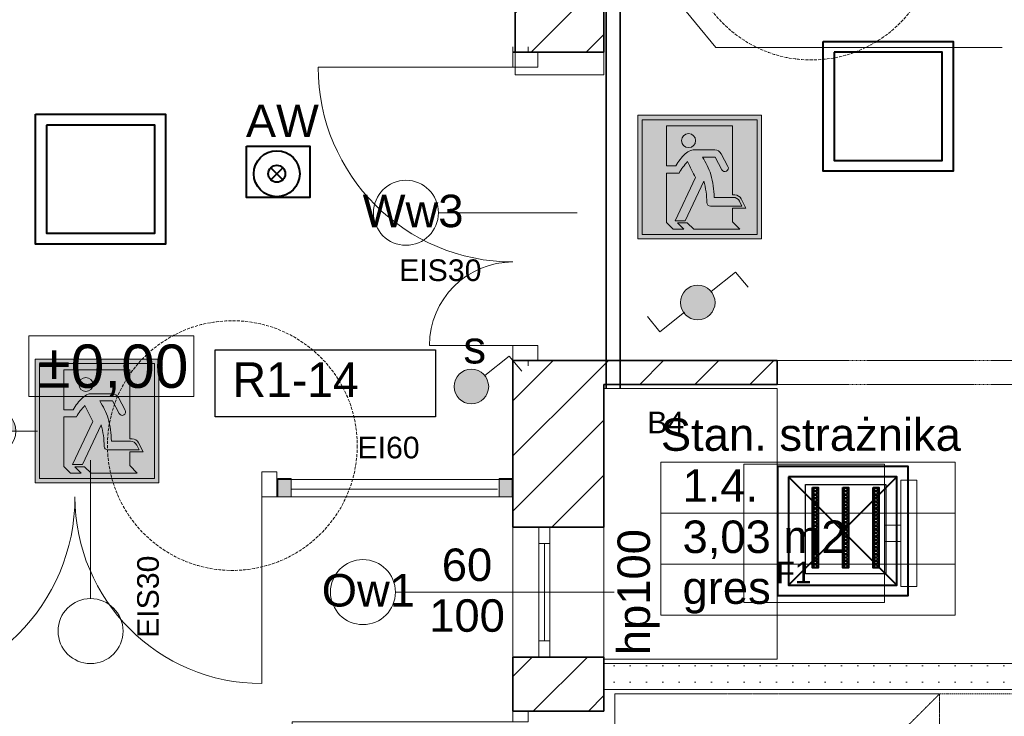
# Model space of a CAD drawing. Header units: centimetres. Extents: x 42630 to 130002, y 15 to 29179.
# Tile 157 of 165: x 116766 to 117675, y 3193 to 3837. Entities that reach past the tile are written whole.
import ezdxf
from ezdxf.enums import TextEntityAlignment as Align

# ---------------------------------------------------------------- set-up
doc = ezdxf.new("R2010")
doc.units = ezdxf.units.CM
doc.header["$LTSCALE"] = 0.01
doc.set_wipeout_variables(frame=1)
for name, pattern in [('DASHED', [19.05, 12.7, -6.35]), ('Dashed 2', [180, 120, -60]), ('Krawędzie ukryte', [391.222223, 282.222223, -109]), ('PRZERYWANA', [0.282222, 0.141111, -0.141111]), ('Przerywana 1', [123.472247, 88.194466, -35.277781]), ('Wipeout_Contour', [1000, 0, -1000])]:
    doc.linetypes.add(name, pattern=pattern)
doc.layers.get('0').update_dxf_attribs({"color": 253})
for name, color, linetype, lineweight in [('- 01_DACH_Nr_Pióra__20', 253, 'Continuous', 0), ('0 OZNACZENIA DODATKOWE_Nr_Pióra__2', 253, 'Continuous', 15), ('0_Nr_Pióra__1', 253, 'Continuous', 13), ('2D - Ogólne_Nr_Pióra__21', 7, 'Continuous', 35), ('2D - Ogólne_Nr_Pióra__3', 253, 'Continuous', 18), ('2D - Ogólne_Nr_Pióra__88', 253, 'Continuous', 20), ('A-Opis-G', 252, 'Continuous', 9), ('ARANŻACJA MEBLE_Nr_Pióra__2', 253, 'Continuous', 15), ('COKÓŁ_Nr_Pióra__1', 7, 'Continuous', 13), ('COKÓŁ_Nr_Pióra__7', 5, 'Continuous', 20), ('Drzwi ArchiCAD_Nr_Pióra__27', 253, 'Continuous', 35), ('Drzwi ArchiCAD_Nr_Pióra__68', 253, 'Continuous', 20), ('Drzwi ArchiCAD_Nr_Pióra__88', 253, 'Continuous', 20), ('Elementy Modelu - Strefy_Nr_Pióra__1', 253, 'Continuous', 13), ('elOPIS', 5, 'Continuous', 25), ('EOPIS', 150, 'Continuous', 35), ('Eoprawa4100', 32, 'Continuous', 40), ('Inwentaryzacja oświetlenie_Pen_No__88', 32, 'Continuous', 40), ('ISTN. PRZEKRÓJ_Nr_Pióra__7', 5, 'Continuous', 20), ('Konstrukcja - Ściany zew_Nr_Pióra__107', 253, 'Continuous', 13), ('Konstrukcja - Ściany zew_Nr_Pióra__20', 253, 'Continuous', 0), ('Konstrukcja - Ściany zew_Nr_Pióra__27', 253, 'Continuous', 35), ('Konstrukcja - Ściany zew_Nr_Pióra__68', 253, 'Continuous', 20), ('lampe', 32, 'Continuous', 30), ('lan_Nr_Pióra__7', 253, 'Continuous', 35), ('Okna ArchiCADa_Nr_Pióra__20', 253, 'Continuous', 0), ('Okna ArchiCADa_Nr_Pióra__27', 253, 'Continuous', 35), ('Opisy - Tekst_Nr_Pióra__20', 253, 'Continuous', 0), ('Opisy - Tekst_Nr_Pióra__88', 253, 'Continuous', 20), ('Wymiarowanie - Poziomy_Nr_Pióra__1', 253, 'Continuous', 13)]:
    doc.layers.add(name, color=color, linetype=linetype, lineweight=lineweight)
for name, color, linetype, lineweight, true_color in [('2D - Ogólne_Nr_Pióra__102', 7, 'Continuous', 13, 0xcccccc), ('2D - Ogólne_Nr_Pióra__2', 7, 'Continuous', 15, 0x7f7f7f), ('2D - Ogólne_Nr_Pióra__68', 7, 'Continuous', 35, 0xfd4435)]:
    doc.layers.add(name, color=color, linetype=linetype, lineweight=lineweight, true_color=true_color)
for name, color, linetype in [('ARANŻACJA MEBLE', 253, 'Continuous'), ('Drzwi ArchiCAD', 253, 'Continuous'), ('Elementy Modelu - Strefy', 253, 'Continuous'), ('Konstrukcja - Ściany zew', 253, 'Continuous'), ('Okna ArchiCADa', 253, 'Continuous'), ('Wymiarowanie - Poziomy', 253, 'Continuous')]:
    doc.layers.add(name, color=color, linetype=linetype)
doc.layers.get('Elementy Modelu - Strefy').off()
doc.styles.add('GENERATED_STYLE_1', font='arial.ttf')
doc.styles.add('GENERATED_STYLE_5', font='arial.ttf')
doc.styles.get("Standard").update_dxf_attribs({"font": 'ic-simplex.shx', "width": 0.8})
doc.linetypes.add('X', pattern='A,0,0,[1,DACH1.Shx,S=3.968254,R=0,X=0,Y=0],-500,0', length=500)
pattern_1 = [(45, (0, 0), (-127.279217, 127.279217), [])]

# ---------------------------------------------------------------- blocks, each defined once
blk = doc.blocks.new('Hol_1.1._447', base_point=(679239.5, -28833.3))
at = {"layer": 'Elementy Modelu - Strefy_Nr_Pióra__1', "linetype": 'Continuous'}
for p, q in [((678711.6, -28597.5), (679767.3, -28597.5)), ((678711.6, -28833.3), (678711.6, -28597.5)), ((679767.3, -28597.5), (679767.3, -28833.3)), ((679767.3, -28833.3), (678711.6, -28833.3)), ((678711.6, -28833.3), (679767.3, -28833.3)), ((678711.6, -29069), (678711.6, -28833.3)), ((679767.3, -28833.3), (679767.3, -29069)), ((679767.3, -29069), (678711.6, -29069)), ((678711.6, -29069), (679767.3, -29069)), ((678711.6, -29304.7), (678711.6, -29069)), ((679767.3, -29069), (679767.3, -29304.7)), ((679767.3, -29304.7), (678711.6, -29304.7))]:
    blk.add_line(p, q, dxfattribs=at)
at = {"linetype": 'Continuous', "flags": 1}
for tag in ['ROOM_AREA', 'ROOM_PERIM', 'ROOM_WALLS_SURF', 'ROOM_DOORS_SURF', 'ROOM_WINDS_SURF', 'ROOM_BASELEV', 'ROOM_HEIGHT', 'ROOM_NET_AREA', 'ROOM_REDUCED_AREA', 'ROOM_CALC_AREA', 'ROOM_VOLUME']:
    blk.add_attdef(tag, text='', height=2000, dxfattribs=at).set_placement((679239.5, -29404.7), align=Align.BOTTOM_LEFT)
at = {"layer": 'Elementy Modelu - Strefy_Nr_Pióra__1', "linetype": 'Continuous', "insert": (678811.6, -28867.5), "char_height": 150, "attachment_point": 1, "style": 'GENERATED_STYLE_1'}
blk.add_mtext('{12,47 m2}', dxfattribs=at)
at = {"layer": 'Elementy Modelu - Strefy_Nr_Pióra__1', "style": 'GENERATED_STYLE_1'}
for tag, p in [('ROOM_NAME', (678711.6, -28590.4)), ('ROOM_NUMBER', (678811.6, -28826.2)), ('basec', (678811.6, -29297.6))]:
    blk.add_attdef(tag, text='', height=150, dxfattribs=at).set_placement(p, align=Align.BOTTOM_LEFT)
blk = doc.blocks.new('Stan. strażnika_1.4._452', base_point=(683116.3, -27566.4))
at = {"layer": 'Elementy Modelu - Strefy_Nr_Pióra__1', "linetype": 'Continuous'}
for p, q in [((682436.8, -27330.7), (683795.9, -27330.7)), ((682436.8, -27566.4), (682436.8, -27330.7)), ((683795.9, -27330.7), (683795.9, -27566.4)), ((683795.9, -27566.4), (682436.8, -27566.4)), ((682436.8, -27566.4), (683795.9, -27566.4)), ((682436.8, -27802.1), (682436.8, -27566.4)), ((683795.9, -27566.4), (683795.9, -27802.1)), ((683795.9, -27802.1), (682436.8, -27802.1)), ((682436.8, -27802.1), (683795.9, -27802.1)), ((682436.8, -28037.8), (682436.8, -27802.1)), ((683795.9, -27802.1), (683795.9, -28037.8)), ((683795.9, -28037.8), (682436.8, -28037.8))]:
    blk.add_line(p, q, dxfattribs=at)
at = {"linetype": 'Continuous', "flags": 1}
for tag in ['ROOM_AREA', 'ROOM_PERIM', 'ROOM_WALLS_SURF', 'ROOM_DOORS_SURF', 'ROOM_WINDS_SURF', 'ROOM_BASELEV', 'ROOM_HEIGHT', 'ROOM_NET_AREA', 'ROOM_REDUCED_AREA', 'ROOM_CALC_AREA', 'ROOM_VOLUME']:
    blk.add_attdef(tag, text='', height=2000, dxfattribs=at).set_placement((683116.3, -28137.8), align=Align.BOTTOM_LEFT)
at = {"layer": 'Elementy Modelu - Strefy_Nr_Pióra__1', "linetype": 'Continuous', "insert": (682536.8, -27600.7), "char_height": 150, "attachment_point": 1, "style": 'GENERATED_STYLE_1'}
blk.add_mtext('{3,03 m2}', dxfattribs=at)
at = {"layer": 'Elementy Modelu - Strefy_Nr_Pióra__1', "style": 'GENERATED_STYLE_1'}
for tag, p in [('ROOM_NAME', (682436.8, -27323.6)), ('ROOM_NUMBER', (682536.8, -27559.3)), ('basec', (682536.8, -28030.7))]:
    blk.add_attdef(tag, text='', height=150, dxfattribs=at).set_placement(p, align=Align.BOTTOM_LEFT)
blk = doc.blocks.new('Ściana_2860', base_point=(682173.7, -20661.5))
at = {"layer": 'Konstrukcja - Ściany zew_Nr_Pióra__107', "linetype": 'Continuous'}
h = blk.add_hatch(dxfattribs=at)
h.set_pattern_fill('Bloczki_ceramiczne', color=256, style=0, pattern_type=2)
h.set_pattern_definition(pattern_1)
h.paths.add_polyline_path([(681763.7, -20661.5), (681763.7, -25436.5), (682173.7, -25436.5), (682173.7, -20661.5)], flags=0)
at = {"layer": 'Konstrukcja - Ściany zew_Nr_Pióra__27', "linetype": 'Continuous'}
for p, q in [((681763.7, -20661.5), (681763.7, -25436.5)), ((682173.7, -25436.5), (682173.7, -21161.5)), ((681763.7, -25436.5), (682173.7, -25436.5))]:
    blk.add_line(p, q, dxfattribs=at)
blk = doc.blocks.new('Ściana_2874', base_point=(682173.7, -28381.5))
at = {"layer": 'Konstrukcja - Ściany zew_Nr_Pióra__20', "linetype": 'Continuous'}
h = blk.add_hatch(dxfattribs=at)
h.set_pattern_fill('Gips', color=256, style=0, pattern_type=2)
h.set_pattern_definition([(0, (0, 0), (0, 75), [0, -75])])
h.paths.add_polyline_path([(682173.7, -28381.5), (684633.7, -28381.5), (684633.7, -28261.5), (682173.7, -28261.5)], flags=0)
at = {"layer": 'Konstrukcja - Ściany zew_Nr_Pióra__68', "linetype": 'Continuous'}
for p, q in [((684633.7, -28261.5), (682173.7, -28261.5)), ((682173.7, -28261.5), (682173.7, -28381.5)), ((682173.7, -28381.5), (684633.7, -28381.5))]:
    blk.add_line(p, q, dxfattribs=at)
blk = doc.blocks.new('D2 Asymetryczne 12_8')
at = {"layer": 'Drzwi ArchiCAD_Nr_Pióra__68', "linetype": 'Continuous'}
for p, q in [((-712.5, 0), (-737.5, 0)), ((-712.5, 0), (-712.5, -115)), ((712.5, 0), (712.5, -115)), ((712.5, 0), (737.5, 0)), ((-712.5, -70), (-737.5, -70)), ((-712.5, -115), (-712.5, -70)), ((712.5, -115), (712.5, -70)), ((712.5, -70), (737.5, -70))]:
    blk.add_line(p, q, dxfattribs=at)
at = {"layer": 'Drzwi ArchiCAD_Nr_Pióra__88', "linetype": 'Continuous'}
for p, q in [((642.5, 0), (642.5, 899.5)), ((-642.5, 0), (-642.5, 385.5)), ((-642.5, 0), (-712.5, 0)), ((-712.5, 0), (-712.5, -115)), ((-642.5, -115), (-642.5, 0)), ((712.5, 0), (642.5, 0)), ((642.5, 0), (642.5, -115)), ((712.5, -115), (712.5, 0)), ((-712.5, -115), (-642.5, -115)), ((642.5, -115), (712.5, -115))]:
    blk.add_line(p, q, dxfattribs=at)
for centre, radius, start, end in [((642.5, 0), 899.5, 90, 180), ((-642.5, 0), 385.5, 0, 90)]:
    blk.add_arc(centre, radius, start, end, dxfattribs=at)
blk = doc.blocks.new('Ściana_2879', base_point=(681823.7, -26861.5))
at = {"layer": 'Konstrukcja - Ściany zew_Nr_Pióra__68', "linetype": 'Continuous'}
for p, q in [((681753.7, -25436.5), (681753.7, -25411.5)), ((681823.7, -25436.5), (681823.7, -25411.5)), ((681753.7, -25436.5), (681868.7, -25436.5)), ((681868.7, -25436.5), (681823.7, -25436.5)), ((681753.7, -26861.5), (681753.7, -26886.5)), ((681753.7, -26861.5), (681868.7, -26861.5)), ((681823.7, -26861.5), (681823.7, -26886.5)), ((681868.7, -26861.5), (681823.7, -26861.5))]:
    blk.add_line(p, q, dxfattribs=at)
at = {"layer": 'Drzwi ArchiCAD', "linetype": 'Continuous', "rotation": 90}
blk.add_blockref('D2 Asymetryczne 12_8', (681753.7, -26149), dxfattribs=at)
blk = doc.blocks.new('Ściana_2881', base_point=(682173.7, -26861.5))
at = {"layer": 'Konstrukcja - Ściany zew_Nr_Pióra__107', "linetype": 'Continuous'}
h = blk.add_hatch(dxfattribs=at)
h.set_pattern_fill('Bloczki_ceramiczne', color=256, style=0, pattern_type=2)
h.set_pattern_definition(pattern_1)
h.paths.add_polyline_path([(682173.7, -26971.5), (682973.7, -26971.5), (682973.7, -26861.5), (681753.7, -26861.5)], flags=0)
at = {"layer": 'Konstrukcja - Ściany zew_Nr_Pióra__27', "linetype": 'Continuous'}
for p, q in [((682973.7, -26861.5), (681753.7, -26861.5)), ((682173.7, -26971.5), (682973.7, -26971.5))]:
    blk.add_line(p, q, dxfattribs=at)
blk = doc.blocks.new('D2 Asymetryczne 12_9')
at = {"layer": 'Drzwi ArchiCAD_Nr_Pióra__68', "linetype": 'Continuous'}
for p, q in [((-950, 0), (-975, 0)), ((-950, 0), (-950, -115)), ((950, 0), (950, -115)), ((950, 0), (975, 0)), ((-950, -80), (-975, -80)), ((-950, -115), (-950, -80)), ((950, -115), (950, -80)), ((950, -80), (975, -80))]:
    blk.add_line(p, q, dxfattribs=at)
at = {"layer": 'Drzwi ArchiCAD_Nr_Pióra__88', "linetype": 'Continuous'}
for p, q in [((880, 0), (880, 897.6)), ((-880, 0), (-880, 862.4)), ((-880, 0), (-950, 0)), ((-950, 0), (-950, -115)), ((-880, -115), (-880, 0)), ((950, 0), (880, 0)), ((880, 0), (880, -115)), ((950, -115), (950, 0)), ((-950, -115), (-880, -115)), ((880, -115), (950, -115))]:
    blk.add_line(p, q, dxfattribs=at)
for centre, radius, start, end in [((880, 0), 897.6, 90, 180), ((-880, 0), 862.4, 0, 90)]:
    blk.add_arc(centre, radius, start, end, dxfattribs=at)
blk = doc.blocks.new('Ściana_2885', base_point=(682173.7, -27411.5))
at = {"layer": 'Konstrukcja - Ściany zew_Nr_Pióra__68', "linetype": 'Continuous'}
for p, q in [((678763.7, -27411.5), (677683.7, -27411.5)), ((677683.7, -27411.5), (677683.7, -27491.5)), ((678763.7, -27411.5), (678738.7, -27411.5)), ((678763.7, -27376.5), (678763.7, -27411.5)), ((678763.7, -27491.5), (678763.7, -27376.5)), ((680663.7, -27376.5), (680663.7, -27411.5)), ((680663.7, -27491.5), (680663.7, -27376.5)), ((680663.7, -27411.5), (680688.7, -27411.5)), ((681753.7, -27411.5), (680663.7, -27411.5)), ((681753.7, -27491.5), (681753.7, -27411.5)), ((677683.7, -27491.5), (678763.7, -27491.5)), ((678763.7, -27491.5), (678738.7, -27491.5)), ((680663.7, -27491.5), (680688.7, -27491.5)), ((680663.7, -27491.5), (681753.7, -27491.5))]:
    blk.add_line(p, q, dxfattribs=at)
at = {"layer": 'Drzwi ArchiCAD', "linetype": 'Continuous', "rotation": 180}
blk.add_blockref('D2 Asymetryczne 12_9', (679713.7, -27491.5), dxfattribs=at)
blk = doc.blocks.new('O1 rozwierane 12_25')
at = {"layer": 'Okna ArchiCADa_Nr_Pióra__20', "linetype": 'Continuous'}
for p, q in [((-300, 120), (300, 120)), ((-300, 0), (-300, -50)), ((300, -50), (300, 0)), ((-300, -300), (300, -300))]:
    blk.add_line(p, q, dxfattribs=at)
at = {"layer": 'Okna ArchiCADa_Nr_Pióra__27', "linetype": 'Continuous'}
for p, q in [((-300, 0), (-300, -50)), ((300, 0), (300, -50))]:
    blk.add_line(p, q, dxfattribs=at)
at = {"linetype": 'Wipeout_Contour', "ltscale": 910.978959}
blk.add_wipeout([(-225, -50), (225, -50), (225, 0), (-225, 0)], dxfattribs=at).dxf.layer = 'Okna ArchiCADa'
at = {"layer": 'Okna ArchiCADa_Nr_Pióra__20', "linetype": 'Continuous'}
for p, q in [((-225, 0), (-300, 0)), ((-225, -50), (-225, 0)), ((225, 0), (-225, 0)), ((300, 0), (225, 0)), ((225, 0), (225, -50)), ((-225, -25), (225, -25)), ((-300, -50), (-225, -50)), ((-225, -50), (225, -50)), ((225, -50), (300, -50))]:
    blk.add_line(p, q, dxfattribs=at)
blk = doc.blocks.new('D1 Drzwi proste 12_26')
at = {"layer": 'Drzwi ArchiCAD_Nr_Pióra__27', "linetype": 'Continuous'}
for p, q in [((-560, 0), (-597, 0)), ((-560, 0), (-560, -70)), ((560, 0), (560, -70)), ((560, 0), (597, 0)), ((-560, -70), (-560, -420)), ((560, -70), (560, -420)), ((-560, -420), (-597, -420)), ((560, -420), (597, -420))]:
    blk.add_line(p, q, dxfattribs=at)
at = {"layer": 'Drzwi ArchiCAD_Nr_Pióra__88', "linetype": 'Continuous'}
for p, q in [((510, 0), (510, 1020)), ((-510, 0), (-560, 0)), ((-560, 0), (-560, -70)), ((-510, -70), (-510, 0)), ((560, 0), (510, 0)), ((510, 0), (510, -70)), ((560, -70), (560, 0)), ((-560, -70), (-510, -70)), ((510, -70), (560, -70))]:
    blk.add_line(p, q, dxfattribs=at)
blk.add_arc((510, 0), 1020, 90, 180, dxfattribs=at)
blk = doc.blocks.new('Ściana_2888', base_point=(682173.7, -26861.5))
at = {"layer": 'Konstrukcja - Ściany zew_Nr_Pióra__107', "linetype": 'Continuous'}
h = blk.add_hatch(dxfattribs=at)
h.set_pattern_fill('Bloczki_ceramiczne', color=256, style=0, pattern_type=2)
h.set_pattern_definition(pattern_1)
h.paths.add_polyline_path([(681753.7, -26861.5), (681753.7, -27631.5), (681873.7, -27631.5), (681923.7, -27631.5), (682173.7, -27631.5), (682173.7, -26971.5)], flags=0)
h = blk.add_hatch(dxfattribs=at)
h.set_pattern_fill('Bloczki_ceramiczne', color=256, style=0, pattern_type=2)
h.set_pattern_definition(pattern_1)
h.paths.add_polyline_path([(681753.7, -28231.5), (681753.7, -28481.5), (681823.7, -28481.5), (682173.7, -28481.5), (682173.7, -28231.5), (681923.7, -28231.5), (681873.7, -28231.5)], flags=0)
at = {"layer": 'Konstrukcja - Ściany zew_Nr_Pióra__27', "linetype": 'Continuous'}
for p, q in [((681753.7, -26861.5), (681753.7, -27631.5)), ((682173.7, -27631.5), (682173.7, -26971.5)), ((681753.7, -27631.5), (681873.7, -27631.5)), ((681873.7, -27631.5), (681923.7, -27631.5)), ((681923.7, -27631.5), (682173.7, -27631.5)), ((681753.7, -28231.5), (681873.7, -28231.5)), ((681753.7, -28231.5), (681753.7, -28481.5)), ((681873.7, -28231.5), (681923.7, -28231.5)), ((681923.7, -28231.5), (682173.7, -28231.5)), ((682173.7, -28481.5), (682173.7, -28231.5)), ((681753.7, -28481.5), (681753.7, -28444.5)), ((682173.7, -28481.5), (682173.7, -28444.5)), ((681753.7, -28481.5), (681823.7, -28481.5)), ((681823.7, -28481.5), (682173.7, -28481.5)), ((681753.7, -29601.5), (681753.7, -29638.5)), ((681753.7, -29601.5), (681823.7, -29601.5)), ((681823.7, -29601.5), (682173.7, -29601.5)), ((682173.7, -29601.5), (682173.7, -29638.5))]:
    blk.add_line(p, q, dxfattribs=at)
at = {"layer": 'Drzwi ArchiCAD', "linetype": 'Continuous', "rotation": 90}
blk.add_blockref('D1 Drzwi proste 12_26', (681753.7, -29041.5), dxfattribs=at)
at = {"layer": 'Okna ArchiCADa', "linetype": 'Continuous', "rotation": 90}
blk.add_blockref('O1 rozwierane 12_25', (681873.7, -27931.5), dxfattribs=at)
blk = doc.blocks.new('Krzesło obrotowe 03 12')
at = {"layer": 'ARANŻACJA MEBLE_Nr_Pióra__2', "linetype": 'Continuous'}
for p, q in [((75, 800), (75, 725)), ((565, 800), (75, 800)), ((565, 725), (565, 800)), ((75, 725), (565, 725)), ((357.5, 725), (282.5, 725)), ((282.5, 725), (282.5, 650)), ((357.5, 650), (357.5, 725)), ((640, 650), (0, 650)), ((0, 650), (0, 0)), ((282.5, 650), (357.5, 650)), ((640, 0), (640, 650)), ((0, 0), (640, 0))]:
    blk.add_line(p, q, dxfattribs=at)
blk = doc.blocks.new('Koty wysokościowe_133', base_point=(679358, -27187.6))
at = {"layer": 'Wymiarowanie - Poziomy_Nr_Pióra__1', "linetype": 'Continuous'}
for points in [[(679358, -27187.6), (679458, -27187.6), (679450.4, -27149.3), (679428.7, -27116.9), (679396.2, -27095.2), (679358, -27087.6)], [(679358, -27187.6), (679258, -27187.6), (679265.6, -27225.9), (679287.3, -27258.3), (679319.7, -27280), (679358, -27287.6)]]:
    blk.add_hatch(color=256, dxfattribs=at).paths.add_polyline_path(points, flags=0)
for p, q in [((679518, -26747.6), (679518, -27027.6)), ((680280, -26747.6), (679518, -26747.6)), ((680280, -27027.6), (680280, -26747.6)), ((679358, -27387.6), (679358, -26987.6)), ((679518, -27027.6), (680280, -27027.6)), ((679158, -27187.6), (679558, -27187.6))]:
    blk.add_line(p, q, dxfattribs=at)
blk.add_circle((679358, -27187.6), 100, dxfattribs=at)
at = {"layer": 'Wymiarowanie - Poziomy_Nr_Pióra__1', "insert": (679558, -26787.6), "char_height": 200, "attachment_point": 1, "style": 'GENERATED_STYLE_1'}
blk.add_mtext('{±0,00}', dxfattribs=at)
blk = doc.blocks.new('Drzwi ewakuacyjne (1)')
at = {"true_color": 0xffffff}
h = blk.add_hatch(color=7, dxfattribs=at)
h.paths.add_polyline_path([(-35, 0), (-35, 70), (35, 70), (35, 0)])
h.paths.add_polyline_path([(-32.5, 2.5), (-32.5, 67.5), (32.5, 67.5), (32.5, 2.5)], flags=16)
h.paths.add_polyline_path([(-18.89, 64), (-18.89, 41.33), (-13.45, 41.33, -0.085698), (-8.2, 48.09, -0.105978), (-5.1, 50.1, -0.091054), (-3.68, 50.36), (8.56, 50.36, -0.27629), (12.08, 48.25), (15.94, 41.07, -1), (12.5, 39.15), (8.65, 46.34), (1.51, 46.34, -0.050927), (6.32, 36.44, -0.054258), (8.15, 23.52), (18.91, 23.52, -0.281953), (22.47, 21.34), (23.86, 18.62), (6.06, 18.62, -0.406934), (4.06, 20.57, 0.057666), (2.34, 32.79), (-8.22, 10.26), (-13.86, 10.26), (-2.34, 34.72, -0.029564), (-6.89, 43.81, 0.051795), (-11.73, 37.27), (-18.89, 37.27), (-18.89, 9.28), (-15.08, 5.47), (-9.06, 5.47), (-12.67, 9.07), (-7.03, 9.07), (-3.43, 5.47), (22.73, 5.47), (18.49, 9.72), (18.49, 17.45), (26.13, 17.45), (23.45, 22.69, 0.281953), (19.89, 24.87), (18.49, 24.87), (18.49, 64)], flags=0)
h.paths.add_polyline_path([(-2.33, 55.65, 1), (-10.28, 55.65, 1)], flags=0)
h = blk.add_hatch(color=116)
h.paths.add_polyline_path([(-32.5, 2.5), (-32.5, 67.5), (32.5, 67.5), (32.5, 2.5)])
h.paths.add_polyline_path([(-18.89, 64), (-18.89, 41.33), (-13.45, 41.33, -0.085698), (-8.2, 48.09, -0.105978), (-5.1, 50.1, -0.091054), (-3.68, 50.36), (8.56, 50.36, -0.27629), (12.08, 48.25), (15.94, 41.07, -1), (12.5, 39.15), (8.65, 46.34), (1.51, 46.34, -0.050927), (6.32, 36.44, -0.054258), (8.15, 23.52), (18.91, 23.52, -0.281953), (22.47, 21.34), (23.86, 18.62), (6.06, 18.62, -0.406934), (4.06, 20.57, 0.057666), (2.34, 32.79), (-8.22, 10.26), (-13.86, 10.26), (-2.34, 34.72, -0.029564), (-6.89, 43.81, 0.051795), (-11.73, 37.27), (-18.89, 37.27), (-18.89, 9.28), (-15.08, 5.47), (-9.06, 5.47), (-12.67, 9.07), (-7.03, 9.07), (-3.43, 5.47), (22.73, 5.47), (18.49, 9.72), (18.49, 17.45), (26.13, 17.45), (23.45, 22.69, 0.281953), (19.89, 24.87), (18.49, 24.87), (18.49, 64)], flags=16)
h.paths.add_polyline_path([(-2.33, 55.65, 1), (-10.28, 55.65, 1)], flags=0)
at = {"color": 7}
for points in [[(-35, 0), (35, 0), (35, 70), (-35, 70)], [(-32.5, 2.5), (32.5, 2.5), (32.5, 67.5), (-32.5, 67.5)]]:
    blk.add_lwpolyline(points, close=True, dxfattribs=at)
at = {"color": 116}
blk.add_lwpolyline([(35, 0), (-35, 0), (-35, 70), (35, 70)], close=True, dxfattribs=at)
at = {"color": 7}
blk.add_lwpolyline([(6.06, 18.62), (23.86, 18.62), (22.47, 21.34, 0.281953), (18.91, 23.52), (8.15, 23.52, 0.054258), (6.32, 36.44, 0.050927), (1.51, 46.34), (8.65, 46.34), (12.5, 39.15, 1), (15.94, 41.07), (12.08, 48.25, 0.27629), (8.56, 50.36), (-3.68, 50.36, 0.091054), (-5.1, 50.1, 0.105978), (-8.2, 48.09, 0.085698), (-13.45, 41.33), (-18.89, 41.33), (-18.89, 64), (18.49, 64), (18.49, 24.87), (19.89, 24.87, -0.281953), (23.45, 22.69), (26.13, 17.45), (18.49, 17.45), (18.49, 9.72), (22.73, 5.47), (-3.43, 5.47), (-7.03, 9.07), (-12.67, 9.07), (-9.06, 5.47), (-15.08, 5.47), (-18.89, 9.28), (-18.89, 37.27), (-11.73, 37.27, -0.051795), (-6.89, 43.81, 0.029564), (-2.34, 34.72), (-13.86, 10.26), (-8.22, 10.26), (2.34, 32.79, -0.057666), (4.06, 20.57, 0.406934)], format="xyb", close=True, dxfattribs=at)
blk.add_circle((-6.3, 55.65), 3.97, dxfattribs=at)

msp = doc.modelspace()

# ---------------------------------------------------------------- hatches: boundary and pattern name
at = {"layer": 'COKÓŁ_Nr_Pióra__7', "linetype": 'Continuous'}
h = msp.add_hatch(color=256, dxfattribs=at)
edge = h.paths.add_edge_path(flags=0)
edge.add_ellipse((117392.261, 3575.776), major_axis=(15.983, 0), ratio=1, start_angle=180, end_angle=360)
edge.add_ellipse((117392.261, 3575.776), major_axis=(15.983, 0), ratio=1, start_angle=0, end_angle=180)

# ---------------------------------------------------------------- linework, layer by layer
at = {"layer": '- 01_DACH_Nr_Pióra__20', "linetype": 'Krawędzie ukryte'}
msp.add_circle((117497.195, 3915.234), 115.339, dxfattribs=at)
at = {"layer": '0 OZNACZENIA DODATKOWE_Nr_Pióra__2', "linetype": 'DASHED'}
msp.add_line((117315.615, 2914.174), (117615.615, 3214.174), dxfattribs=at)
at = {"layer": '0 OZNACZENIA DODATKOWE_Nr_Pióra__2', "linetype": 'PRZERYWANA', "flags": 128}
msp.add_lwpolyline([(117315.615, 3214.174), (117615.615, 3214.174), (117615.615, 2914.174), (117315.615, 2914.174)], close=True, dxfattribs=at)
at = {"layer": '0_Nr_Pióra__1', "linetype": 'Continuous'}
for p, q in [((117346.647, 3887.409), (117409.064, 3811.534)), ((117409.064, 3811.534), (117673.415, 3811.534))]:
    msp.add_line(p, q, dxfattribs=at)
at = {"layer": '0_Nr_Pióra__1', "linetype": 'Przerywana 1'}
for p, q in [((117465.615, 3522.174), (118313.929, 3522.174)), ((117465.615, 3500.174), (118313.929, 3500.174))]:
    msp.add_line(p, q, dxfattribs=at)
at = {"layer": '2D - Ogólne_Nr_Pióra__102', "linetype": 'X', "flags": 128}
msp.add_lwpolyline([(117305.615, 3807.174), (117223.615, 3807.174), (117223.615, 3786.174), (117305.615, 3786.174)], close=True, dxfattribs=at)
at = {"layer": '2D - Ogólne_Nr_Pióra__21', "linetype": 'Continuous'}
for p, q in [((117305.615, 3807.174), (117221.615, 3807.174)), ((117465.615, 3522.174), (117465.615, 3500.174))]:
    msp.add_line(p, q, dxfattribs=at)
at = {"layer": '2D - Ogólne_Nr_Pióra__88', "linetype": 'Continuous'}
for p, q in [((117280.863, 3658.678), (117152.787, 3658.678)), ((116831.495, 3430.252), (116831.495, 3302.176))]:
    msp.add_line(p, q, dxfattribs=at)
at = {"layer": '2D - Ogólne_Nr_Pióra__88', "linetype": 'Dashed 2', "flags": 128}
msp.add_lwpolyline([(117315.615, 3214.174), (117793.615, 3214.174), (117793.615, 2792.174), (117315.615, 2792.174)], close=True, dxfattribs=at)
at = {"layer": '2D - Ogólne_Nr_Pióra__88', "linetype": 'Continuous'}
for centre in [(117122.787, 3658.678), (116831.495, 3272.176)]:
    msp.add_circle(centre, 30, dxfattribs=at)
at = {"layer": 'COKÓŁ_Nr_Pióra__1', "linetype": 'Continuous', "flags": 128}
msp.add_lwpolyline([(117376.278, 3575.776, -1), (117408.243, 3575.776, -1)], format="xyb", close=True, dxfattribs=at)
at = {"layer": 'Eoprawa4100', "color": 1}
for p, q in [((116997.929, 3689.247), (117009.012, 3700.33)), ((116997.929, 3700.33), (117009.012, 3689.247))]:
    msp.add_line(p, q, dxfattribs=at)
msp.add_lwpolyline([(116975.406, 3720.327), (117033.991, 3720.327), (117033.991, 3672.727), (116975.406, 3672.727)], close=True, dxfattribs=at)
at = {"layer": 'Eoprawa4100'}
for points in [[(117498.265, 3404.876), (117503.472, 3404.876), (117503.472, 3330.775), (117498.265, 3330.775)], [(117526.215, 3404.876), (117531.422, 3404.876), (117531.422, 3330.775), (117526.215, 3330.775)], [(117554.303, 3404.876), (117559.51, 3404.876), (117559.51, 3330.775), (117554.303, 3330.775)]]:
    msp.add_lwpolyline(points, close=True, dxfattribs=at)
at = {"layer": 'Eoprawa4100', "color": 1}
for radius in [21.242, 7.837]:
    msp.add_circle((117003.471, 3694.788), radius, dxfattribs=at)
at = {"layer": 'Eoprawa4100'}
for centre in [(117500.859, 3403.076), (117500.859, 3399.922), (117528.809, 3403.076), (117528.809, 3399.922), (117556.897, 3403.076), (117556.897, 3399.922), (117500.859, 3396.613), (117500.859, 3393.381), (117528.809, 3396.613), (117528.809, 3393.381), (117556.897, 3396.613), (117556.897, 3393.381), (117500.859, 3390.248), (117500.859, 3387.094), (117500.859, 3383.785), (117528.809, 3390.248), (117528.809, 3387.094), (117528.809, 3383.785), (117556.897, 3390.248), (117556.897, 3387.094), (117556.897, 3383.785), (117500.859, 3380.553), (117500.859, 3377.517), (117500.859, 3374.363), (117528.809, 3380.553), (117528.809, 3377.517), (117528.809, 3374.363), (117556.897, 3380.553), (117556.897, 3377.517), (117556.897, 3374.363), (117500.859, 3371.054), (117500.859, 3367.823), (117500.859, 3364.413), (117528.809, 3371.054), (117528.809, 3367.823), (117528.809, 3364.413), (117556.897, 3371.054), (117556.897, 3367.823), (117556.897, 3364.413), (117500.859, 3361.259), (117500.859, 3357.95), (117500.859, 3354.719), (117528.809, 3361.259), (117528.809, 3357.95), (117528.809, 3354.719), (117556.897, 3361.259), (117556.897, 3357.95), (117556.897, 3354.719), (117500.859, 3351.27), (117500.859, 3348.117), (117528.809, 3351.27), (117528.809, 3348.117), (117556.897, 3351.27), (117556.897, 3348.117), (117500.859, 3344.808), (117500.859, 3341.576), (117500.859, 3338.676), (117528.809, 3344.808), (117528.809, 3341.576), (117528.809, 3338.676), (117556.897, 3344.808), (117556.897, 3341.576), (117556.897, 3338.676), (117500.859, 3335.523), (117500.859, 3332.213), (117528.809, 3335.523), (117528.809, 3332.213), (117556.897, 3335.523), (117556.897, 3332.213)]:
    msp.add_circle(centre, 1.557, dxfattribs=at)
at = {"layer": 'Inwentaryzacja oświetlenie_Pen_No__88', "linetype": 'Continuous', "flags": 128}
for points in [[(117508.161, 3817.055), (117628.161, 3817.055), (117628.161, 3697.055), (117508.161, 3697.055)], [(117518.161, 3807.055), (117518.161, 3707.055), (117618.161, 3707.055), (117618.161, 3807.055)], [(116780.743, 3749.716), (116900.743, 3749.716), (116900.743, 3629.716), (116780.743, 3629.716)], [(116790.743, 3739.716), (116790.743, 3639.716), (116890.743, 3639.716), (116890.743, 3739.716)], [(117466.183, 3424.65), (117586.183, 3424.65), (117586.183, 3304.65), (117466.183, 3304.65)], [(117476.183, 3414.65), (117476.183, 3314.65), (117576.183, 3314.65), (117576.183, 3414.65)]]:
    msp.add_lwpolyline(points, close=True, dxfattribs=at)
for points in [[(117476.183, 3314.65), (117576.183, 3414.65)], [(117476.183, 3414.65), (117576.183, 3314.65)]]:
    msp.add_lwpolyline(points, dxfattribs=at)
at = {"layer": 'ISTN. PRZEKRÓJ_Nr_Pióra__7', "linetype": 'Continuous'}
for p, q in [((117404.679, 3585.838), (117427.225, 3603.813)), ((117427.225, 3603.813), (117438.785, 3589.84)), ((117357.368, 3548.779), (117379.915, 3566.753)), ((117345.808, 3562.752), (117357.368, 3548.779))]:
    msp.add_line(p, q, dxfattribs=at)
at = {"layer": 'lampe'}
msp.add_lwpolyline([(117491.913, 3407.567), (117566.085, 3407.567), (117566.085, 3324.984), (117491.913, 3324.984)], close=True, dxfattribs=at)
at = {"layer": 'lan_Nr_Pióra__7', "linetype": 'Continuous'}
msp.add_line((117320.719, 3496.174), (117320.719, 3995.242), dxfattribs=at)

# ---------------------------------------------------------------- block references
at = {"layer": 'A-Opis-G', "xscale": 1.632000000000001, "yscale": 1.632000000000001, "zscale": 0.136}
for p in [(117394.139, 3634.536, 14.176), (116837.515, 3409.236, 14.176)]:
    msp.add_blockref('Drzwi ewakuacyjne (1)', p, dxfattribs=at)
at = {"layer": 'ARANŻACJA MEBLE', "linetype": 'Continuous', "xscale": 0.2, "yscale": 0.2, "zscale": 0.2, "rotation": 270}
msp.add_blockref('Krzesło obrotowe 03 12', (117434.725, 3426.505), dxfattribs=at)
at = {"layer": 'Elementy Modelu - Strefy', "linetype": 'Continuous'}
ref = msp.add_blockref('Stan. strażnika_1.4._452', (117494.135, 3381.189), dxfattribs=dict(at, xscale=0.2, yscale=0.2, zscale=0.2))
ref.add_attrib('ROOM_NAME', 'Stan. strażnika', dxfattribs={"layer": 'Elementy Modelu - Strefy_Nr_Pióra__1', "color": 7, "linetype": 'Continuous', "height": 30, "style": 'GENERATED_STYLE_1'}).set_placement((117358.226, 3429.751), align=Align.BOTTOM_LEFT)
ref.add_attrib('ROOM_NUMBER', '1.4.', dxfattribs={"layer": 'Elementy Modelu - Strefy_Nr_Pióra__1', "color": 7, "linetype": 'Continuous', "height": 30, "style": 'GENERATED_STYLE_1'}).set_placement((117378.226, 3382.608), align=Align.BOTTOM_LEFT)
ref.add_attrib('basec', 'gres', dxfattribs={"layer": 'Elementy Modelu - Strefy_Nr_Pióra__1', "color": 7, "linetype": 'Continuous', "height": 30, "style": 'GENERATED_STYLE_1'}).set_placement((117378.226, 3288.322), align=Align.BOTTOM_LEFT)
ref = msp.add_blockref('Hol_1.1._447', (116718.763, 3127.818), dxfattribs=dict(at, xscale=0.2, yscale=0.2, zscale=0.2))
ref.add_attrib('ROOM_NAME', 'Hol', dxfattribs={"layer": 'Elementy Modelu - Strefy_Nr_Pióra__1', "color": 7, "linetype": 'Continuous', "height": 30, "style": 'GENERATED_STYLE_1'}).set_placement((116613.186, 3176.38), align=Align.BOTTOM_LEFT)
ref.add_attrib('ROOM_NUMBER', '1.1.', dxfattribs={"layer": 'Elementy Modelu - Strefy_Nr_Pióra__1', "color": 7, "linetype": 'Continuous', "height": 30, "style": 'GENERATED_STYLE_1'}).set_placement((116633.186, 3129.237), align=Align.BOTTOM_LEFT)
ref.add_attrib('basec', 'gres', dxfattribs={"layer": 'Elementy Modelu - Strefy_Nr_Pióra__1', "color": 7, "linetype": 'Continuous', "height": 30, "style": 'GENERATED_STYLE_1'}).set_placement((116633.186, 3034.951), align=Align.BOTTOM_LEFT)
at = {"layer": 'Konstrukcja - Ściany zew', "xscale": 0.2, "yscale": 0.2, "zscale": 0.2}
for name, p in [('Ściana_2860', (117305.615, 4762.174)), ('Ściana_2879', (117235.615, 3522.174)), ('Ściana_2881', (117305.615, 3522.174)), ('Ściana_2885', (117305.615, 3412.174)), ('Ściana_2874', (117305.615, 3218.174))]:
    msp.add_blockref(name, p, dxfattribs=at)
at = {"layer": 'Wymiarowanie - Poziomy', "xscale": 0.2, "yscale": 0.2, "zscale": 0.2}
msp.add_blockref('Koty wysokościowe_133', (116742.464, 3456.947), dxfattribs=at)

# ---------------------------------------------------------------- texts
at = {"layer": 'ARANŻACJA MEBLE_Nr_Pióra__2', "linetype": 'Continuous', "char_height": 20, "attachment_point": 2, "style": 'GENERATED_STYLE_1'}
for s, insert in [('{B4}', (117362.746, 3474.982)), ('{F1}', (117481.128, 3336.259))]:
    msp.add_mtext(s, dxfattribs=dict(at, insert=insert))
at = {"layer": 'EOPIS', "color": 1, "linetype": 'Continuous', "insert": (117008.665, 3743.613), "char_height": 29.9477, "attachment_point": 5, "style": 'GENERATED_STYLE_5'}
msp.add_mtext('AW  ', dxfattribs=at)
at = {"layer": 'Opisy - Tekst_Nr_Pióra__20', "linetype": 'Continuous', "insert": (117154.493, 3615.619), "char_height": 20, "attachment_point": 2, "style": 'GENERATED_STYLE_1'}
msp.add_mtext('{EIS30}', dxfattribs=at)
at = {"layer": 'Opisy - Tekst_Nr_Pióra__20', "linetype": 'Continuous', "insert": (116874.554, 3303.882), "char_height": 20, "attachment_point": 2, "rotation": 90, "style": 'GENERATED_STYLE_1'}
msp.add_mtext('{EIS30}', dxfattribs=at)
at = {"layer": 'Opisy - Tekst_Nr_Pióra__88', "linetype": 'Continuous', "insert": (117129.397, 3675.392), "char_height": 30, "attachment_point": 2, "style": 'GENERATED_STYLE_1'}
msp.add_mtext('{Ww3}', dxfattribs=at)
at = {"layer": 'Opisy - Tekst_Nr_Pióra__88', "linetype": 'Continuous', "insert": (117318.152, 3308.174), "char_height": 30, "attachment_point": 2, "rotation": 90, "style": 'GENERATED_STYLE_1'}
msp.add_mtext('{hp100}', dxfattribs=at)

# ---------------------------------------------------------------- next in the draw order: block references
at = {"layer": 'Konstrukcja - Ściany zew', "xscale": 0.2, "yscale": 0.2, "zscale": 0.2}
msp.add_blockref('Ściana_2888', (117305.615, 3522.174), dxfattribs=at)

# ---------------------------------------------------------------- next in the draw order: hatches: boundary and pattern name
at = {"layer": '2D - Ogólne_Nr_Pióra__68', "linetype": 'Continuous'}
for points in [[(117004.499, 3413.227), (117004.499, 3396.174), (117016.689, 3396.174), (117016.689, 3413.227)], [(117208.763, 3413.227), (117208.763, 3396.174), (117220.953, 3396.174), (117220.953, 3413.227)]]:
    msp.add_hatch(color=256, dxfattribs=at).paths.add_polyline_path(points, flags=0)
at = {"layer": 'COKÓŁ_Nr_Pióra__7', "linetype": 'Continuous'}
h = msp.add_hatch(color=256, dxfattribs=at)
edge = h.paths.add_edge_path(flags=0)
edge.add_ellipse((117183.219, 3498.143), major_axis=(15.983, 0), ratio=1, start_angle=180, end_angle=360)
edge.add_ellipse((117183.219, 3498.143), major_axis=(15.983, 0), ratio=1, start_angle=0, end_angle=180)

# ---------------------------------------------------------------- next in the draw order: linework, layer by layer
at = {"layer": '- 01_DACH_Nr_Pióra__20', "linetype": 'Krawędzie ukryte'}
msp.add_circle((116962.471, 3443.602), 115.339, dxfattribs=at)
at = {"layer": '2D - Ogólne_Nr_Pióra__102', "linetype": 'X', "flags": 128}
for points in [[(117004.499, 3413.227), (117004.499, 3396.174), (117016.689, 3396.174), (117016.689, 3413.227)], [(117208.763, 3413.227), (117208.763, 3396.174), (117220.953, 3396.174), (117220.953, 3413.227)]]:
    msp.add_lwpolyline(points, close=True, dxfattribs=at)
at = {"layer": '2D - Ogólne_Nr_Pióra__2', "linetype": 'Continuous', "flags": 128}
msp.add_lwpolyline([(117305.615, 3246.174), (117305.615, 3496.174), (117465.615, 3496.174), (117465.615, 3246.174)], close=True, dxfattribs=at)
at = {"layer": '2D - Ogólne_Nr_Pióra__21', "linetype": 'Continuous'}
msp.add_line((117221.615, 3522.174), (117305.615, 3522.174), dxfattribs=at)
at = {"layer": '2D - Ogólne_Nr_Pióra__3', "linetype": 'Continuous'}
msp.add_line((117016.689, 3403.275), (117207.407, 3403.275), dxfattribs=at)
at = {"layer": '2D - Ogólne_Nr_Pióra__88', "linetype": 'Continuous'}
msp.add_line((117315.076, 3308.174), (117113.079, 3308.174), dxfattribs=at)
msp.add_circle((117083.079, 3308.174), 30, dxfattribs=at)
at = {"layer": 'COKÓŁ_Nr_Pióra__1', "linetype": 'Continuous', "flags": 128}
msp.add_lwpolyline([(117167.236, 3498.143, -1), (117199.202, 3498.143, -1)], format="xyb", close=True, dxfattribs=at)
at = {"layer": 'elOPIS', "color": 5}
msp.add_lwpolyline([(116946.745, 3532.097), (117150.18, 3532.097), (117150.18, 3470.269), (116946.745, 3470.269)], close=True, dxfattribs=at)
at = {"layer": 'ISTN. PRZEKRÓJ_Nr_Pióra__7', "linetype": 'Continuous'}
for p, q in [((117195.637, 3508.205), (117218.183, 3526.18)), ((117218.183, 3526.18), (117229.744, 3512.207))]:
    msp.add_line(p, q, dxfattribs=at)
at = {"layer": 'lan_Nr_Pióra__7', "linetype": 'Continuous'}
msp.add_line((117307.809, 3496.174), (117307.809, 3995.242), dxfattribs=at)

# ---------------------------------------------------------------- next in the draw order: texts
at = {"layer": 'EOPIS', "color": 5, "linetype": 'Continuous'}
msp.add_text('R1-14', height=32, dxfattribs=at).set_placement((116962.679, 3488.528))
at = {"layer": 'EOPIS', "linetype": 'Continuous', "insert": (117186.322, 3509.279), "char_height": 29.948, "width": 1615.6359, "attachment_point": 5, "style": 'GENERATED_STYLE_5'}
msp.add_mtext('s\\P ', dxfattribs=at)
at = {"layer": 'Opisy - Tekst_Nr_Pióra__20', "linetype": 'Continuous', "insert": (117106.723, 3451.77), "char_height": 20, "attachment_point": 2, "style": 'GENERATED_STYLE_1'}
msp.add_mtext('{EI60}', dxfattribs=at)
at = {"layer": 'Opisy - Tekst_Nr_Pióra__88', "linetype": 'Continuous', "insert": (117179.189, 3348.46), "char_height": 30, "width": 80, "attachment_point": 2, "line_spacing_factor": 0.938049, "style": 'GENERATED_STYLE_1'}
msp.add_mtext('{60\\P100}', dxfattribs=at)
at = {"layer": 'Opisy - Tekst_Nr_Pióra__88', "linetype": 'Continuous', "insert": (117088.094, 3324.888), "char_height": 30, "attachment_point": 2, "style": 'GENERATED_STYLE_1'}
msp.add_mtext('{Ow1}', dxfattribs=at)

doc.saveas('drawing.dxf')
